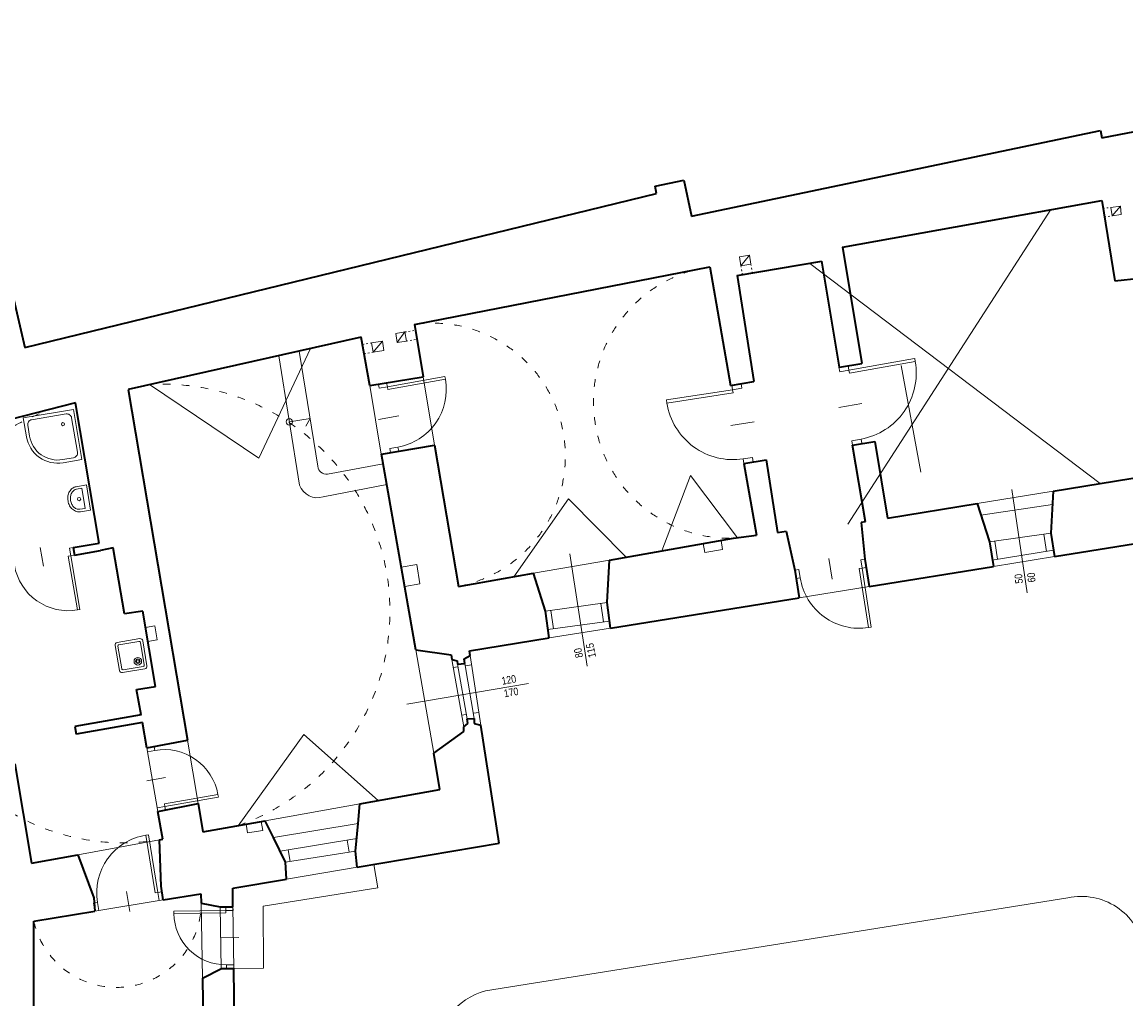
# Model space of a CAD drawing. Header units: centimetres. Extents: x -65222 to -44487, y -149615 to -110728.
# Tile 12 of 98: x -63725 to -61988, y -122660 to -121122. Entities that reach past the tile are written whole.
import ezdxf

# ---------------------------------------------------------------- set-up
doc = ezdxf.new("R2010")
doc.units = ezdxf.units.CM
doc.linetypes.add('ACAD_ISO03W100', pattern=[30, 12, -18])
for name, color, linetype, lineweight in [('arch C', 1, 'Continuous', 13), ('arch drzwi', 1, 'Continuous', 13), ('arch N', 1, 'ACAD_ISO03W100', 13), ('arch P', 7, 'Continuous', 35), ('opis', 31, 'Continuous', 0), ('wyposażenie - kuchnia łazienka', 12, 'Continuous', 0)]:
    doc.layers.add(name, color=color, linetype=linetype, lineweight=lineweight)
doc.styles.get("Standard").update_dxf_attribs({"font": 'ARIALN.TTF'})

# ---------------------------------------------------------------- blocks, each defined once
blk = doc.blocks.new('A$C5C5B553C')
at = {"layer": 'arch drzwi', "color": 0}
for p, q in [((0, 0), (0, -12)), ((6, 0), (0, 0)), ((6, -12), (6, 0)), ((51, 9), (51, -21)), ((96, 0), (96, -12)), ((102, 0), (96, 0)), ((102, -12), (102, 0)), ((0, -12), (6, -12)), ((6, -12), (6, -97.9)), ((6, -12), (10, -12)), ((10, -12), (10, -98)), ((96, -12), (102, -12)), ((10, -98), (6, -98))]:
    blk.add_line(p, q, dxfattribs=at)
blk.add_arc((10, -12), 86, 270, 0.0003, dxfattribs=at)
blk = doc.blocks.new('U_40')
at = {"layer": 'wyposażenie - kuchnia łazienka'}
blk.add_lwpolyline([(0, 0), (-400, 0), (-400, 163, -0.117889), (-385, 224, -0.104524), (-341, 279, -0.089899), (-278, 314, -0.081729), (-200, 327, -0.081729), (-122, 314, -0.089899), (-59, 279, -0.104524), (-15, 224, -0.117889), (0, 163), (0, 0)], format="xyb", dxfattribs=at)
blk.add_lwpolyline([(-40, 80), (-360, 80), (-360, 163, -0.117889), (-350, 206, -0.104524), (-316, 248, -0.089899), (-265, 276, -0.081729), (-200, 287, -0.081729), (-135, 276, -0.089899), (-84, 248, -0.104524), (-50, 206, -0.117889), (-40, 163)], format="xyb", close=True, dxfattribs=at)
blk.add_circle((-200, 150), 25, dxfattribs=at)
blk = doc.blocks.new('B-02')
at = {"layer": 'wyposażenie - kuchnia łazienka', "color": 0}
for points in [[(36, 24), (0, 24, 0.414214), (-4, 20), (-4, -20, 0.414214), (0, -24), (36, -24, 0.414214), (40, -20), (40, 20, 0.414214)], [(36, -18), (36, 18, 0.414214), (34, 20), (2, 20, 0.414214), (0, 18), (0, -18, 0.414214), (2, -20), (34, -20, 0.414214)]]:
    blk.add_lwpolyline(points, format="xyb", close=True, dxfattribs=at)
for radius in [6, 3.5, 2.25]:
    blk.add_circle((9, 10.5), radius, dxfattribs=at)
blk = doc.blocks.new('B-03')
at = {"layer": 'wyposażenie - kuchnia łazienka', "color": 0}
for p, q in [((0, -30), (0, 0)), ((0, 0), (80, 0)), ((80, 0), (80, -80)), ((80, -80), (50, -80))]:
    blk.add_line(p, q, dxfattribs=at)
blk.add_lwpolyline([(5, -30), (5, -12.5, -0.414214), (12.5, -5), (67.5, -5, -0.414214), (75, -12.5), (75, -67.5, -0.414214), (67.5, -75), (50, -75)], format="xyb", dxfattribs=at)
blk.add_circle((60, -20), 2.5, dxfattribs=at)
for radius in [50, 45]:
    blk.add_arc((50, -30), radius, 180, 270, dxfattribs=at)

msp = doc.modelspace()

# ---------------------------------------------------------------- linework, layer by layer
at = {"layer": 'arch C'}
for p, q in [((-62425, -121912.4), (-62105.6, -121417.5)), ((-62011.2, -121413.9), (-61996.3, -121411.9)), ((-62011.2, -121413.9), (-62009, -121427.3)), ((-62009, -121427.3), (-61996.3, -121411.9)), ((-61996.3, -121411.9), (-61994.9, -121425)), ((-61994.9, -121425), (-62009, -121427.3)), ((-62595.6, -121491.7), (-62580, -121489.4)), ((-62593.4, -121505.8), (-62595.6, -121491.7)), ((-62593.4, -121505.8), (-62580, -121489.4)), ((-62577.6, -121503.3), (-62593.4, -121505.8)), ((-62580, -121489.4), (-62577.6, -121503.3)), ((-62485.1, -121502.4), (-62027.9, -121848.4)), ((-63174.8, -121627.2), (-63157.8, -121624.4)), ((-63172.2, -121641.9), (-63157.8, -121624.4)), ((-63157.8, -121624.4), (-63155.3, -121639)), ((-63122.4, -121610), (-63136.5, -121612.2)), ((-63136.5, -121612.2), (-63134.4, -121626.7)), ((-63134.4, -121626.7), (-63122.4, -121610)), ((-63134.4, -121626.7), (-63119.9, -121624.3)), ((-63122.4, -121610), (-63119.9, -121624.3)), ((-63270.9, -121636.2), (-63352.4, -121808.4)), ((-63288.7, -121640.2), (-63259.5, -121821.4)), ((-63174.8, -121627.2), (-63172.2, -121641.9)), ((-63155.3, -121639), (-63172.2, -121641.9)), ((-63320.9, -121647.4), (-63288, -121851.2)), ((-62310.3, -121830.7), (-62341.5, -121662.6)), ((-63352.4, -121808.4), (-63524.1, -121692.8)), ((-63177.7, -121694.5), (-63159.6, -121802.2)), ((-63093.6, -121680.4), (-63075.5, -121788)), ((-63304.1, -121751.5), (-63271.6, -121746.3)), ((-63271.6, -121746.3), (-63278.2, -121758.1)), ((-63156.3, -121817.5), (-63244.2, -121833.9)), ((-63150.6, -121850), (-63250.8, -121869.3)), ((-62718.1, -121954.5), (-62672.7, -121836.1)), ((-62672.7, -121836.1), (-62598.8, -121933.8)), ((-62221.6, -121880.1), (-62101.9, -121860.6)), ((-62166.9, -121857.7), (-62143, -122020.6)), ((-62864.9, -121872.4), (-62950.7, -121995.2)), ((-62773.9, -121964.3), (-62864.9, -121872.4)), ((-62215.9, -121898.1), (-62103.1, -121881.3)), ((-62622.3, -121952.6), (-62624.8, -121938.1)), ((-62202.5, -121940.2), (-62105.8, -121926.9)), ((-62194.1, -121939), (-62189.5, -121967.7)), ((-62116.7, -121928.4), (-62112.3, -121955.3)), ((-62652.8, -121943), (-62650.4, -121957.3)), ((-62650.4, -121957.3), (-62622.3, -121952.6)), ((-62197.8, -121969.1), (-62101.5, -121953.6)), ((-62919.7, -121989.8), (-62800.5, -121968.9)), ((-62862.8, -121959.1), (-62835.5, -122136.2)), ((-62196.2, -121979.1), (-62099.9, -121963.6)), ((-63128, -121980), (-63103.6, -121975.8)), ((-63103.6, -121975.8), (-63099, -122006.6)), ((-63099, -122006.6), (-63122.6, -122010.8)), ((-62501.6, -122028.2), (-62391.5, -122010.5)), ((-62900.9, -122049.2), (-62804.2, -122036)), ((-62813.8, -122037.3), (-62809.7, -122066.2)), ((-62892.7, -122048.1), (-62888.6, -122077.2)), ((-63530.6, -122075.1), (-63516.1, -122072.5)), ((-63516.1, -122072.5), (-63512.1, -122094.4)), ((-62897.1, -122078.4), (-62800.1, -122064.9)), ((-62895.4, -122091.5), (-62798.6, -122076)), ((-63512.1, -122094.4), (-63526.9, -122096.9)), ((-63105.3, -122110.2), (-63077, -122272.7)), ((-63048.4, -122125.7), (-63029.7, -122231.5)), ((-63019.4, -122119.2), (-63002.6, -122228.8)), ((-63046.2, -122138.1), (-63038.9, -122137)), ((-63039.7, -122132.7), (-63024.4, -122218.9)), ((-63028, -122131.9), (-63013.1, -122218.2)), ((-63027.4, -122135.2), (-63017.2, -122133.7)), ((-63119.3, -122195.5), (-62928, -122163.3)), ((-63033, -122212.9), (-63025.7, -122211.8)), ((-63014.5, -122210.1), (-63005.7, -122208.7)), ((-63281.6, -122243.6), (-63384.7, -122387)), ((-63164.5, -122347.5), (-63281.6, -122243.6)), ((-63528.5, -122264.7), (-63510.9, -122364.7)), ((-63464.5, -122252.6), (-63447.8, -122352.1)), ((-63342.1, -122379.3), (-63193, -122352.6)), ((-63372, -122384.7), (-63370, -122398)), ((-63346, -122394.4), (-63348.5, -122380.5)), ((-63329.1, -122405.7), (-63196, -122383.8)), ((-63370, -122398), (-63346, -122394.4)), ((-63318.7, -122427), (-63198.2, -122407.4)), ((-63637.1, -122432.6), (-63508.3, -122409.2)), ((-63305.8, -122424.9), (-63302.9, -122443.4)), ((-63213, -122409.8), (-63210, -122428.9)), ((-63310.1, -122444.5), (-63200.2, -122427.3)), ((-63308.5, -122471.1), (-63197.2, -122452.3)), ((-63165, -122484.7), (-63171.2, -122447.9)), ((-63345.3, -122513.8), (-63165, -122484.7)), ((-63610.4, -122521.4), (-63502.7, -122503.7)), ((-63443.2, -122509.1), (-63441, -122626.8)), ((-62078.8, -122500.6), (-62995.6, -122647)), ((-63412.9, -122514.9), (-63411.7, -122611.8)), ((-63392.9, -122514.6), (-63391.7, -122611.6)), ((-63345, -122611), (-63345.3, -122513.8)), ((-63391.7, -122611.6), (-63345, -122611))]:
    msp.add_line(p, q, dxfattribs=at)
msp.add_circle((-63304.1, -121751.5), 5, dxfattribs=at)
for centre, radius, start, end in [((-63245.5, -121819.9), 14.1, 186.2518, 275.4378), ((-63260.1, -121841.3), 29.6, 199.5276, 288.3952), ((-62057.6, -122598.8), 100.5, 11.1814, 102.172), ((-62970.3, -122744.7), 100.9, 104.494, 181.7298)]:
    msp.add_arc(centre, radius, start, end, dxfattribs=at)
at = {"layer": 'arch N', "linetype": 'ACAD_ISO03W100', "ltscale": 0.2}
for p, q in [((-62023.7, -121415.6), (-62011.2, -121413.9)), ((-62021.4, -121429.3), (-62009, -121427.3)), ((-62577.6, -121503.3), (-62575.4, -121517.2)), ((-62593.4, -121505.8), (-62591.2, -121519.9)), ((-63122.4, -121610), (-63105.9, -121607.4)), ((-63119.9, -121624.3), (-63103.5, -121621.5)), ((-63174.8, -121627.2), (-63189, -121629.7)), ((-63186.4, -121644.4), (-63172.2, -121641.9))]:
    msp.add_line(p, q, dxfattribs=at)
at = {"layer": 'arch N', "linetype": 'ACAD_ISO03W100'}
for centre, radius, start, end in [((-62610.6, -121719.8), 214.9, 98.5512, 271.5136), ((-63079, -121805.3), 209.2, 281.2663, 97.8105), ((-63503.4, -122049.7), 357.5, 289.3904, 93.3194), ((-63565.7, -122063.5), 350.4, 102.3746, 280.2581), ((-63576.2, -122508), 133.5, 192.6359, 356.1438)]:
    msp.add_arc(centre, radius, start, end, dxfattribs=at)
at = {"layer": 'arch P'}
for p, q in [((-62025.3, -121304.5), (-61085.4, -121122.3)), ((-62671, -121428), (-62027.3, -121292.8)), ((-62027.3, -121292.8), (-62025.3, -121304.5)), ((-62728.6, -121380.7), (-62683.1, -121371.1)), ((-62726.1, -121392), (-62728.6, -121380.7)), ((-62683.1, -121371.1), (-62671, -121428)), ((-63720.6, -121634.7), (-62726.1, -121392)), ((-62433.6, -121476.3), (-62025.7, -121403.2)), ((-62025.7, -121403.2), (-62004.9, -121529.8)), ((-63756.3, -121479.8), (-63720.6, -121634.7)), ((-62433.6, -121476.3), (-62403.2, -121659.4)), ((-62599.6, -121521.3), (-62466.2, -121498.6)), ((-62438.2, -121665.3), (-62466.2, -121498.6)), ((-63107.4, -121598.1), (-62642.6, -121507.3)), ((-62642.6, -121507.3), (-62610.1, -121694.1)), ((-62599.6, -121521.3), (-62573.3, -121688)), ((-62004.9, -121529.8), (-61965.6, -121525.4)), ((-63107.4, -121598.1), (-63093.6, -121680.4)), ((-63191, -121618.3), (-63557.6, -121700.3)), ((-63177.7, -121694.5), (-63191, -121618.3)), ((-62438.2, -121665.3), (-62403.2, -121659.4)), ((-63177.7, -121694.5), (-63093.6, -121680.4)), ((-62610.1, -121694.1), (-62573.3, -121688)), ((-63557.6, -121700.3), (-63464.5, -122252.6)), ((-63640.8, -121721.3), (-63807.4, -121764.5)), ((-63603.6, -121942.2), (-63640.8, -121721.3)), ((-62417.6, -121788.3), (-62382.7, -121782.5)), ((-62382.7, -121782.5), (-62362.6, -121903.2)), ((-63159, -121802.1), (-63075.5, -121788)), ((-63075.5, -121788), (-63038.1, -122010.5)), ((-62397.4, -121908.9), (-62417.6, -121788.3)), ((-63105.3, -122110.2), (-63159, -121802.1)), ((-62588.7, -121817), (-62553.8, -121811.2)), ((-62588.7, -121817), (-62569, -121929.8)), ((-62553.8, -121811.2), (-62535.8, -121925.4)), ((-62101.9, -121860.6), (-61953.9, -121836.3)), ((-62101.9, -121860.6), (-62105.8, -121926.9)), ((-62362.6, -121903.2), (-62221.6, -121880.1)), ((-62221.6, -121880.1), (-62202.5, -121940.2)), ((-62397.4, -121908.9), (-62404.3, -121910)), ((-62404.3, -121910), (-62398.4, -121967.6)), ((-62800.5, -121968.9), (-62604.9, -121934.6)), ((-62604.9, -121934.6), (-62569, -121929.8)), ((-62535.8, -121925.4), (-62522, -121923.5)), ((-62522, -121923.5), (-62508.6, -121984.9)), ((-62105.8, -121926.9), (-62099.9, -121963.6)), ((-62099.9, -121963.6), (-61871.2, -121926.8)), ((-63644.4, -121949.3), (-63603.6, -121942.2)), ((-63644.4, -121949.3), (-63642.3, -121961.1)), ((-63642.3, -121961.1), (-63601.6, -121954)), ((-63581.3, -121949.6), (-63601.6, -121954)), ((-63563.4, -122053.4), (-63581.3, -121949.6)), ((-62202.5, -121940.2), (-62196.2, -121979.1)), ((-62804.2, -122036), (-62800.5, -121968.9)), ((-62398.4, -121967.6), (-62391.5, -122010.5)), ((-63038.1, -122010.5), (-62919.7, -121989.8)), ((-62900.9, -122049.2), (-62919.7, -121989.8)), ((-62508.6, -121984.9), (-62501.6, -122028.2)), ((-62391.5, -122010.5), (-62196.2, -121979.1)), ((-62798.6, -122076), (-62804.2, -122036)), ((-62798.6, -122076), (-62501.6, -122028.2)), ((-63535, -122049.3), (-63563.4, -122053.4)), ((-63514.7, -122168.2), (-63535, -122049.3)), ((-62895.4, -122091.5), (-62900.9, -122049.2)), ((-63020.5, -122111.7), (-62895.4, -122091.5)), ((-63105.3, -122110.2), (-63049.4, -122117.9)), ((-63019.4, -122119.2), (-63020.5, -122111.7)), ((-63049.4, -122117.9), (-63048.4, -122125.7)), ((-63048.4, -122125.7), (-63039.8, -122127.4)), ((-63039.8, -122127.4), (-63039.7, -122132.7)), ((-63029.1, -122124.4), (-63019.4, -122119.2)), ((-63028, -122131.9), (-63029.1, -122124.4)), ((-63039.7, -122132.7), (-63028, -122131.9)), ((-63544.6, -122172.6), (-63514.7, -122168.2)), ((-63537.6, -122212.7), (-63544.6, -122172.6)), ((-63537.6, -122212.7), (-63641.7, -122231)), ((-63641.7, -122231), (-63639.6, -122242.8)), ((-63535.5, -122224.5), (-63639.6, -122242.8)), ((-63528.5, -122264.7), (-63535.5, -122224.5)), ((-63029.7, -122231.5), (-63023.1, -122226.2)), ((-63029.4, -122238.5), (-63029.7, -122231.5)), ((-63024.4, -122218.9), (-63013.1, -122218.2)), ((-63023.1, -122226.2), (-63024.4, -122218.9)), ((-63013.1, -122218.2), (-63013.1, -122226.2)), ((-63013.1, -122226.2), (-63002.6, -122228.8)), ((-62974.1, -122414.7), (-63002.6, -122228.8)), ((-63077, -122272.7), (-63029.4, -122238.5)), ((-63528.5, -122264.7), (-63464.5, -122252.6)), ((-63067.1, -122330.1), (-63077, -122272.7)), ((-63736.1, -122289.7), (-63710.1, -122445.9)), ((-63193, -122352.6), (-63067.1, -122330.1)), ((-63510.9, -122364.7), (-63447.8, -122352.1)), ((-63447.8, -122352.1), (-63440.2, -122396.9)), ((-63196, -122383.8), (-63193, -122352.6)), ((-63503.3, -122408.3), (-63510.9, -122364.7)), ((-63440.2, -122396.9), (-63342.1, -122379.3)), ((-63329.1, -122405.7), (-63342.1, -122379.3)), ((-63200.2, -122427.3), (-63196, -122383.8)), ((-63310.1, -122444.5), (-63329.1, -122405.7)), ((-63508.3, -122409.2), (-63503.3, -122408.3)), ((-63505.9, -122482), (-63508.3, -122409.2)), ((-63197.2, -122452.3), (-62974.1, -122414.7)), ((-63710.1, -122445.9), (-63637.1, -122432.6)), ((-63637.1, -122432.6), (-63612, -122500.5)), ((-63197.2, -122452.3), (-63200.2, -122427.3)), ((-63308.5, -122471.1), (-63310.1, -122444.5)), ((-63393.3, -122485.4), (-63308.5, -122471.1)), ((-63502.7, -122503.7), (-63505.9, -122482)), ((-63502.7, -122503.7), (-63443.5, -122494)), ((-63443.5, -122494), (-63443.2, -122509.1)), ((-63392.9, -122514.6), (-63393.3, -122485.4)), ((-63612, -122500.5), (-63610.4, -122521.4)), ((-63443.2, -122509.1), (-63412.9, -122514.9)), ((-63706.4, -122537.2), (-63610.4, -122521.4)), ((-63412.9, -122514.9), (-63392.9, -122514.6)), ((-63706.4, -122677), (-63706.4, -122537.2)), ((-63441, -122626.8), (-63410.9, -122611.8)), ((-63410.9, -122611.8), (-63391.7, -122611.6)), ((-63388.7, -122842.9), (-63391.7, -122611.6)), ((-63441, -122626.8), (-63439, -122731.5))]:
    msp.add_line(p, q, dxfattribs=at)

# ---------------------------------------------------------------- block references
at = {"layer": 'arch drzwi', "linetype": 'Continuous'}
for p, xscale, yscale, zscale, rotation in [((-62439.3, -121665.5), -1.22286101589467, 1.22286101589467, 1.22286101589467, 100.0192697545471), ((-63163.7, -121692.2), -1.070069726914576, 1.070069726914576, 1.070069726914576, 100.019269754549), ((-62593.3, -121691.4), 1.22286101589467, 1.22286101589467, 1.22286101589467, 278.8298420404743), ((-63644.4, -121949.3), -0.9981035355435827, 0.9981035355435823, 0.9981035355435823, 9.812643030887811), ((-62398.4, -121967.6), -1.093793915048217, 1.093793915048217, 1.093793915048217, 8.924784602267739), ((-63510.9, -122364.7), 0.9957117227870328, 0.9957117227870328, 0.9957117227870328, 100.0192697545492), ((-63502.7, -122503.7), 1.070228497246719, 1.070228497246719, 1.070228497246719, 189.33347440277), ((-63392.9, -122514.6), 0.9504234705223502, 0.9504234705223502, 0.9504234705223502, 270.7355273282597)]:
    msp.add_blockref('A$C5C5B553C', p, dxfattribs=dict(at, xscale=xscale, yscale=yscale, zscale=zscale, rotation=rotation))
at = {"layer": 'wyposażenie - kuchnia łazienka'}
for name, p, rotation in [('B-03', (-63722.9, -121745.3), 9.558584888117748), ('B-02', (-63535.5, -122116.3), 189.6735548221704)]:
    msp.add_blockref(name, p, dxfattribs=dict(at, rotation=rotation))
at = {"layer": 'wyposażenie - kuchnia łazienka', "xscale": 0.09999999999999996, "yscale": 0.09999999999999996, "zscale": 0.09999999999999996, "rotation": 99.55858488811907}
msp.add_blockref('U_40', (-63623.6, -121850.8), dxfattribs=at)

# ---------------------------------------------------------------- texts
at = {"layer": 'opis', "char_height": 12, "attachment_point": 5}
for s, insert, rotation in [('50\\P60', (-62146.3, -121997.4), 95.7339), ('80\\P115', (-62839.3, -122113.2), 101.4165), ('120\\P170', (-62956.9, -122167.3), 10.2991)]:
    msp.add_mtext_dynamic_manual_height_columns(s, width=71.788, gutter_width=12.5, heights=[0], dxfattribs=dict(at, insert=insert, rotation=rotation))

doc.saveas('drawing.dxf')
